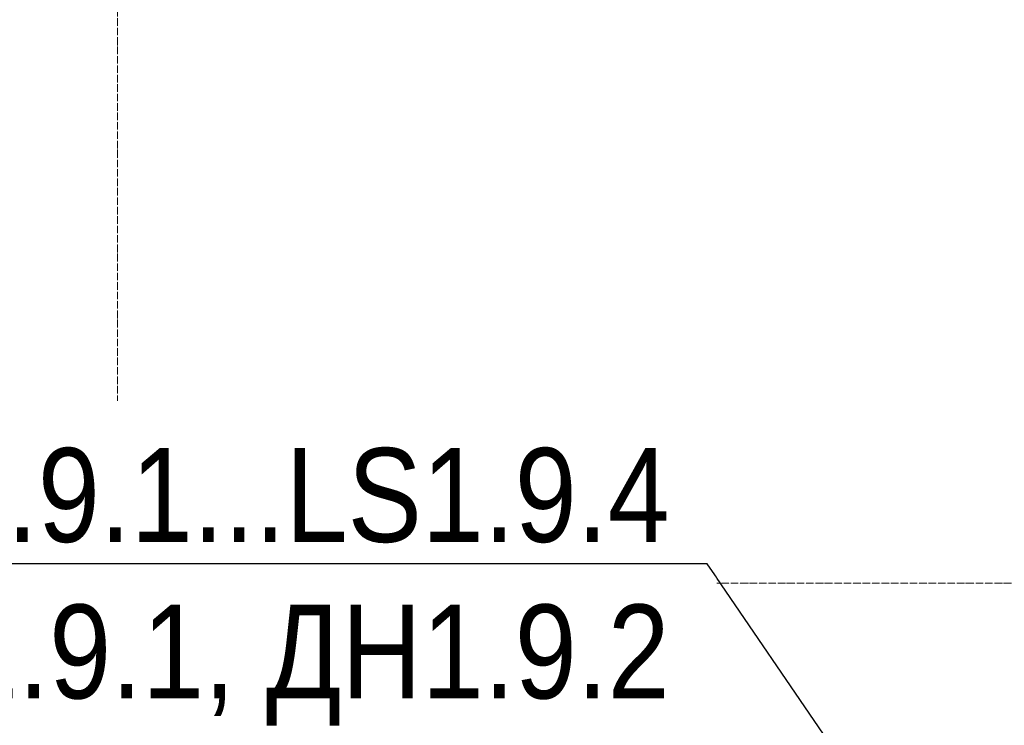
# Model space of a CAD drawing. Header units: millimetres. Extents: x 2069 to 83669, y 801 to 118701.
# Tile 25 of 145: x 9996 to 12620, y 50876 to 52755. Entities that reach past the tile are written whole.
import ezdxf
from ezdxf import colors
from ezdxf.entities.mleader import LeaderData, LeaderLine
from ezdxf.math import Vec2, Vec3

# ---------------------------------------------------------------- set-up
doc = ezdxf.new("R2010")
doc.units = ezdxf.units.MM
doc.linetypes.add('ADSK_Линия сетки', pattern=[25, 20, -2.5, 0, -2.5])
doc.layers.add('КИП_выноска', color=6, linetype='Continuous', lineweight=25)
doc.layers.add('Оси', color=7, linetype='Continuous', lineweight=9)
doc.styles.add('Arial', font='arial.ttf', dxfattribs={"width": 0.85, "height": 350})

# ---------------------------------------------------------------- blocks, each defined once
blk = doc.blocks.new('A$C946fac60')
at = {"layer": 'Оси', "color": 253, "linetype": 'ADSK_Линия сетки', "true_color": 0xaaaaaa}
for p, q in [((7302.7, 800), (7302.7, 90869.8)), ((78533.6, 28431.6), (800, 28431.6))]:
    blk.add_line(p, q, dxfattribs=at)
blk = doc.blocks.new('_None')

msp = doc.modelspace()

# ---------------------------------------------------------------- block references
msp.add_blockref('A$C946fac60', (2954.3, 22822.3))

# ---------------------------------------------------------------- next in the draw order: leaders
at = {"layer": 'КИП_выноска'}
ml = msp.add_multileader_mtext('Standard', dxfattribs=at)
ml.set_content('LS1.9.1...LS1.9.4\\PДН1.9.1, ДН1.9.2', color=256, style='Arial')
ml.set_leader_properties(color=256, linetype='ByLayer', lineweight=-1)
ml.set_arrow_properties(name='NONE')
ml.build(insert=Vec2(0, 0))
ml.multileader.update_dxf_attribs({"has_dogleg": 0, "text_left_attachment_type": 6, "text_right_attachment_type": 6, "dogleg_length": 0.5, "arrow_head_size": 300})
ctx = ml.context
ctx.base_point, ctx.char_height, ctx.arrow_head_size, ctx.landing_gap_size, ctx.plane_origin = Vec3(9327.2, 51305.6), 250, 300, 100, Vec3(14486.1, 48733.3)
ctx.left_attachment, ctx.right_attachment, ctx.text_align_type = 6, 6, 2
notes = []
notes.append((ctx, [(1, (1, 1, 0), (11828.4, 51305.6), (-1, 0), 0.5, [(0, [(13363.8, 49059.3)], 0, [])])]))
ctx.mtext.insert, ctx.mtext.width, ctx.mtext.alignment, ctx.mtext.flow_direction = Vec3(11727.9, 51613.9), 3078.848, 3, 5
ctx.mtext.has_bg_fill, ctx.mtext.bg_color, ctx.mtext.bg_scale_factor, ctx.mtext.bg_transparency, ctx.mtext.use_window_bg_color = 1, -1027028792, 1.5, 0, 1
for ctx, leaders in notes:
    for number, flags, end, landing, length, lines in leaders:
        leader = LeaderData()
        leader.index, (leader.has_last_leader_line, leader.has_dogleg_vector, leader.attachment_direction) = number, flags
        leader.last_leader_point, leader.dogleg_vector, leader.dogleg_length = Vec3(end), Vec3(landing), length
        for number, points, colour, breaks in lines:
            line = LeaderLine()
            line.index, line.vertices, line.color, line.breaks = number, Vec3.list(points), colors.encode_raw_color(colour), breaks
            leader.lines.append(line)
        ctx.leaders.append(leader)

doc.saveas('drawing.dxf')
